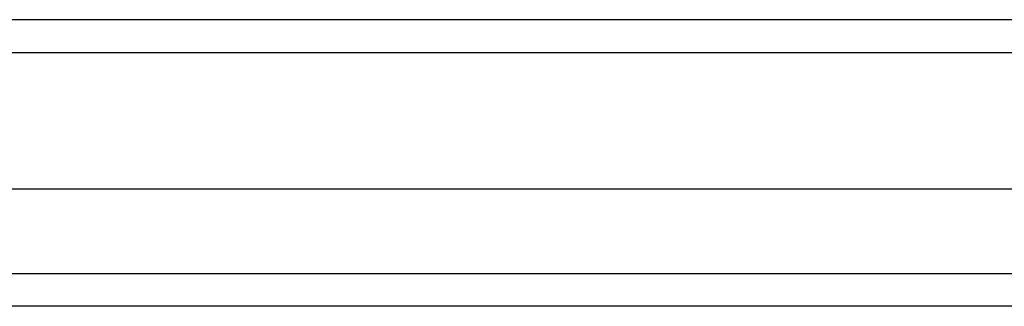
# Model space of a CAD drawing. Header units: inches. Extents: x 19 to 488, y 53 to 228.
# Tile 37 of 124: x 209.299 to 212.28, y 156.526 to 157.393. Entities that reach past the tile are written whole.
import ezdxf

# ---------------------------------------------------------------- set-up
doc = ezdxf.new("R2010")
doc.units = ezdxf.units.IN
doc.header["$MEASUREMENT"] = 0
doc.layers.add('Visible Edges(ANSI)', color=7, linetype='Continuous', lineweight=25)
doc.layers.add('Visible Tangent Edges(ANSI)', color=7, linetype='Continuous', lineweight=25)

msp = doc.modelspace()

# ---------------------------------------------------------------- linework, layer by layer
at = {"layer": 'Visible Edges(ANSI)'}
for p, q in [((215.1615, 157.3926), (167.3595, 157.3926)), ((214.5518, 156.8808), (167.9691, 156.8808)), ((214.3633, 156.5265), (168.1576, 156.5265))]:
    msp.add_line(p, q, dxfattribs=at)
at = {"layer": 'Visible Tangent Edges(ANSI)'}
for p, q in [((167.3595, 157.2936), (215.1615, 157.2936)), ((168.0276, 156.6255), (214.4933, 156.6255))]:
    msp.add_line(p, q, dxfattribs=at)

doc.saveas('drawing.dxf')
